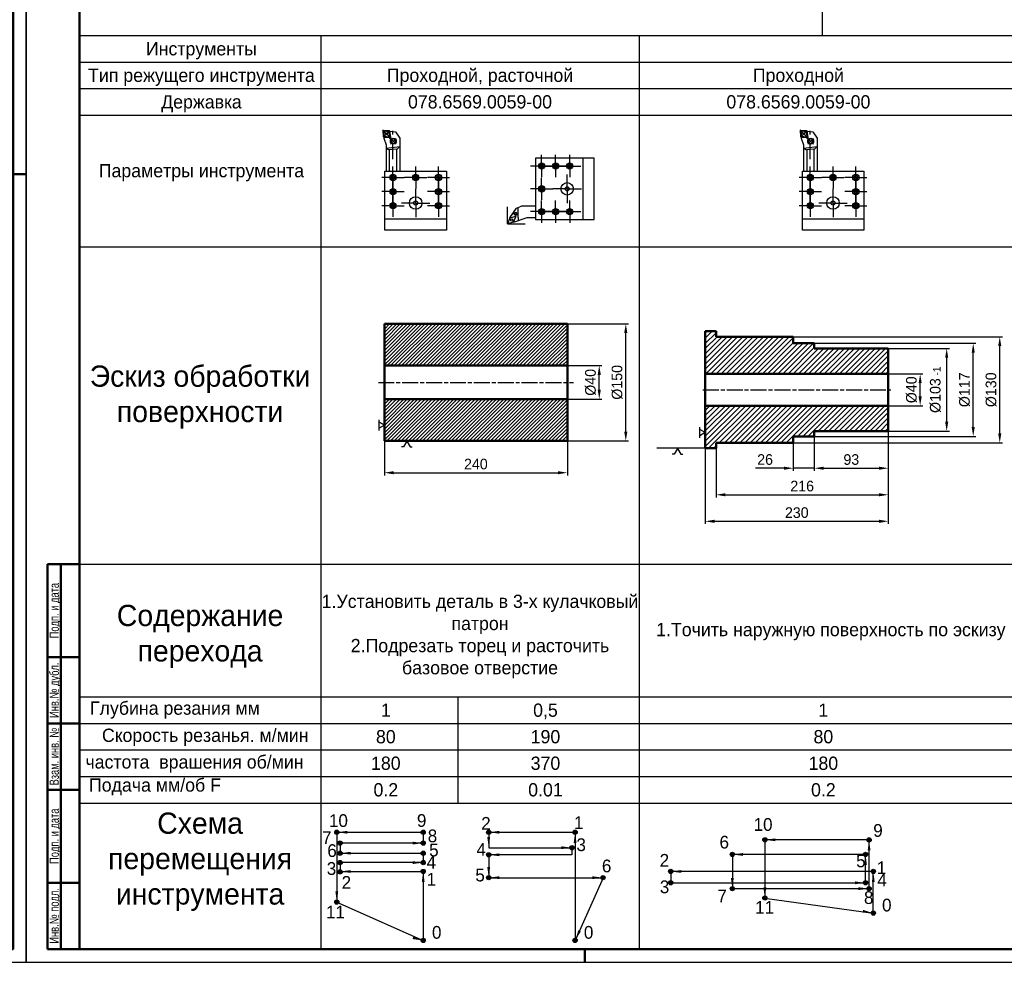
# Model space of a CAD drawing. Header units: millimetres. Extents: x 0 to 4205, y 0 to 1485.
# Tile 17 of 28: x 2096 to 3024, y 0 to 888. Entities that reach past the tile are written whole.
import ezdxf
from ezdxf.enums import TextEntityAlignment as Align

# ---------------------------------------------------------------- set-up
doc = ezdxf.new("R2010")
doc.units = ezdxf.units.MM
doc.header["$LTSCALE"] = 2.5
doc.linetypes.add('ACAD_ISO10W100', pattern=[18.5, 12, -3, 0.5, -3])
doc.linetypes.add('AM_ISO08W050x2', pattern=[9, 6, -0.75, 1.5, -0.75])
for name, color, linetype, lineweight in [('AM_0', 7, 'Continuous', 50), ('AM_4', 3, 'Continuous', 25), ('AM_5', 3, 'Continuous', 25), ('AM_6', 2, 'Continuous', 35), ('AM_7', 4, 'AM_ISO08W050x2', 25), ('AM_8', 1, 'Continuous', 25), ('AM_BOR', 7, 'Continuous', 50)]:
    doc.layers.add(name, color=color, linetype=linetype, lineweight=lineweight)
doc.styles.add('ACISOTS', font='aaa.shx')
doc.styles.get("Standard").update_dxf_attribs({"font": 'aaa.shx'})
doc.dimstyles.new('AM_ISO', dxfattribs={"dimtxt": 4, "dimasz": 3.5, "dimexe": 1, "dimexo": 0, "dimgap": 1.25, "dimtad": 1, "dimzin": 9, "dimtxsty": 'Standard', "dimcen": 0, "dimclrd": 3, "dimclre": 3, "dimclrt": 7, "dimadec": 0, "dimazin": 3, "dimtp": 0.1, "dimtm": 0.1, "dimtfac": 0.71, "dimtmove": 0, "dimatfit": 2, "dimldrblk": 'Сварка пр', "dimfxl": 0, "dimlwd": -1, "dimlwe": -1, "dimarcsym": 0})

# ---------------------------------------------------------------- blocks, each defined once
blk = doc.blocks.new('A1')
at = {"color": 7, "lineweight": 50}
blk.add_line((20, 5), (20, 589), dxfattribs=at)
blk.add_lwpolyline([(20, 5), (836, 5), (836, 589), (20, 589)], dxfattribs=at)
at = {"layer": 'AM_BOR', "color": 6}
for p, q in [((841, 297), (836, 297)), ((210.5, 0), (210.5, 5))]:
    blk.add_line(p, q, dxfattribs=at)
at = {"layer": 'AM_BOR', "color": 7, "lineweight": 50}
for p, q in [((8, 5), (8, 150)), ((8, 150), (20, 150)), ((13, 5), (13, 150)), ((8, 115), (20, 115)), ((8, 90), (20, 90)), ((8, 65), (20, 65)), ((8, 30), (20, 30)), ((8, 5), (20, 5))]:
    blk.add_line(p, q, dxfattribs=at)
at = {"layer": 'AM_BOR', "color": 7}
blk.add_line((589, 5), (20, 5), dxfattribs=at)
at = {"layer": 'AM_BOR', "color": 6, "lineweight": 25}
blk.add_lwpolyline([(0, 0), (841, 0), (841, 594), (0, 594)], close=True, dxfattribs=at)
at = {"layer": 'AM_BOR', "color": 5, "lineweight": 35, "width": 0.75}
for s, p in [('Подп. и дата', (10.5, 132.5)), ('Инв.№ дубл.', (10.5, 102.5)), ('Взам. инв. №', (10.5, 77.5)), ('Подп. и дата', (10.5, 47.5)), ('Инв.№ подл.', (10.5, 17.5))]:
    blk.add_text(s, height=3.5, rotation=90, dxfattribs=at).set_placement(p, align=Align.MIDDLE_CENTER)
at = {"layer": 'AM_BOR', "color": 7, "lineweight": 70, "ltscale": 0.75, "width": 0.75}
blk.add_attdef('NUMB', text='', height=7, rotation=180, dxfattribs=at).set_placement((55, 582), align=Align.MIDDLE_CENTER)
blk = doc.blocks.new('центровка')
at = {"color": 7}
for p, q in [((0, 0), (5.41, 3.12)), ((0, 0), (5.41, -3.12)), ((5.41, 3.12), (5.41, 5)), ((5.41, -3.12), (5.41, -5))]:
    blk.add_line(p, q, dxfattribs=at)
blk = doc.blocks.new('опора')
for p, q in [((0, 0), (-2.89, -5)), ((0, 0), (2.89, -5)), ((5, -5), (-5, -5))]:
    blk.add_line(p, q)
blk = doc.blocks.new('*D154')
at = {"layer": 'AM_5', "color": 3}
for p, q in [((2612.36, 601.38), (2669.86, 601.38)), ((2667.36, 499.88), (2667.36, 592.63)), ((2612.36, 491.13), (2669.86, 491.13))]:
    blk.add_line(p, q, dxfattribs=at)
for points in [[(2665.9, 592.63), (2668.82, 592.63), (2667.36, 601.38)], [(2665.9, 499.88), (2668.82, 499.88), (2667.36, 491.13)]]:
    blk.add_solid(points, dxfattribs=at)
at = {"layer": 'Defpoints', "color": 0}
for p in [(2612.36, 601.38), (2667.36, 601.38), (2612.36, 491.13)]:
    blk.add_point(p, dxfattribs=at)
at = {"layer": 'AM_5', "color": 7, "insert": (2659.24, 546.26), "char_height": 10, "attachment_point": 5, "rotation": 90}
blk.add_mtext('%%c150', dxfattribs=at)
blk = doc.blocks.new('Сварка пр')
blk.add_hatch(color=3).paths.add_polyline_path([(-1.2, 0), (-1.2, -0.2), (0, 0)])
at = {"color": 3}
blk.add_lwpolyline([(0, 0), (-1.2, 0), (-1.2, -0.2), (0, 0)], dxfattribs=at)
blk = doc.blocks.new('*D155')
at = {"layer": 'AM_5', "color": 3}
for p, q in [((2914.76, 554.26), (2947.26, 554.26)), ((2944.76, 533.01), (2944.76, 545.51)), ((2914.76, 524.26), (2947.26, 524.26))]:
    blk.add_line(p, q, dxfattribs=at)
for points in [[(2943.3, 545.51), (2946.21, 545.51), (2944.76, 554.26)], [(2943.3, 533.01), (2946.21, 533.01), (2944.76, 524.26)]]:
    blk.add_solid(points, dxfattribs=at)
at = {"layer": 'Defpoints', "color": 0}
for p in [(2914.76, 554.26), (2944.76, 554.26), (2914.76, 524.26)]:
    blk.add_point(p, dxfattribs=at)
at = {"layer": 'AM_5', "color": 7, "insert": (2936.63, 539.26), "char_height": 10, "attachment_point": 5, "rotation": 90}
blk.add_mtext('%%c40', dxfattribs=at)
blk = doc.blocks.new('*D156')
at = {"layer": 'AM_5', "color": 3}
for p, q in [((2914.76, 578.18), (2972.26, 578.18)), ((2969.76, 509.08), (2969.76, 569.43)), ((2914.76, 500.33), (2972.26, 500.33))]:
    blk.add_line(p, q, dxfattribs=at)
for points in [[(2968.3, 569.43), (2971.21, 569.43), (2969.76, 578.18)], [(2968.3, 509.08), (2971.21, 509.08), (2969.76, 500.33)]]:
    blk.add_solid(points, dxfattribs=at)
at = {"layer": 'Defpoints', "color": 0}
for p in [(2914.76, 578.18), (2969.76, 578.18), (2914.76, 500.33)]:
    blk.add_point(p, dxfattribs=at)
at = {"layer": 'AM_5', "color": 7, "insert": (2959.13, 539.26), "char_height": 10, "attachment_point": 5, "rotation": 90}
blk.add_mtext('%%c103{}{\\A1;{\\H1.5x;}{\\H0.7x;\\C2;\\S^  -1;}}', dxfattribs=at)
blk = doc.blocks.new('*D157')
at = {"layer": 'AM_5', "color": 3}
for p, q in [((2845.01, 583.13), (2997.26, 583.13)), ((2994.76, 504.13), (2994.76, 574.38)), ((2845.01, 495.38), (2997.26, 495.38))]:
    blk.add_line(p, q, dxfattribs=at)
for points in [[(2993.3, 574.38), (2996.21, 574.38), (2994.76, 583.13)], [(2993.3, 504.13), (2996.21, 504.13), (2994.76, 495.38)]]:
    blk.add_solid(points, dxfattribs=at)
at = {"layer": 'Defpoints', "color": 0}
for p in [(2845.01, 583.13), (2994.76, 583.13), (2845.01, 495.38)]:
    blk.add_point(p, dxfattribs=at)
at = {"layer": 'AM_5', "color": 7, "insert": (2986.63, 539.26), "char_height": 10, "attachment_point": 5, "rotation": 90}
blk.add_mtext('%%c117', dxfattribs=at)
blk = doc.blocks.new('*D158')
at = {"layer": 'AM_5', "color": 3}
for p, q in [((2825.13, 589.13), (3022.26, 589.13)), ((3019.76, 498.13), (3019.76, 580.38)), ((2825.13, 489.38), (3022.26, 489.38))]:
    blk.add_line(p, q, dxfattribs=at)
for points in [[(3018.3, 580.38), (3021.21, 580.38), (3019.76, 589.13)], [(3018.3, 498.13), (3021.21, 498.13), (3019.76, 489.38)]]:
    blk.add_solid(points, dxfattribs=at)
at = {"layer": 'Defpoints', "color": 0}
for p in [(2825.13, 589.13), (3019.76, 589.13), (2825.13, 489.38)]:
    blk.add_point(p, dxfattribs=at)
at = {"layer": 'AM_5', "color": 7, "insert": (3011.63, 539.26), "char_height": 10, "attachment_point": 5, "rotation": 90}
blk.add_mtext('%%c130', dxfattribs=at)
blk = doc.blocks.new('*D159')
at = {"layer": 'AM_5', "color": 3}
for p, q in [((2845.01, 495.38), (2845.01, 462.88)), ((2914.76, 500.33), (2914.76, 462.88)), ((2853.76, 465.38), (2906.01, 465.38))]:
    blk.add_line(p, q, dxfattribs=at)
for points in [[(2853.76, 466.84), (2853.76, 463.92), (2845.01, 465.38)], [(2906.01, 466.84), (2906.01, 463.92), (2914.76, 465.38)]]:
    blk.add_solid(points, dxfattribs=at)
at = {"layer": 'Defpoints', "color": 0}
for p in [(2845.01, 495.38), (2914.76, 500.33), (2914.76, 465.38)]:
    blk.add_point(p, dxfattribs=at)
at = {"layer": 'AM_5', "color": 7, "insert": (2879.88, 473.51), "char_height": 10, "attachment_point": 5}
blk.add_mtext('93', dxfattribs=at)
blk = doc.blocks.new('*D160')
at = {"layer": 'AM_5', "color": 3}
for p, q in [((2845.01, 495.38), (2845.01, 462.88)), ((2825.13, 489.38), (2825.13, 462.88)), ((2816.38, 465.38), (2789.63, 465.38)), ((2845.01, 465.38), (2825.13, 465.38)), ((2853.76, 465.38), (2862.51, 465.38))]:
    blk.add_line(p, q, dxfattribs=at)
for points in [[(2816.38, 466.84), (2816.38, 463.92), (2825.13, 465.38)], [(2853.76, 466.84), (2853.76, 463.92), (2845.01, 465.38)]]:
    blk.add_solid(points, dxfattribs=at)
at = {"layer": 'Defpoints', "color": 0}
for p in [(2845.01, 495.38), (2825.13, 489.38), (2825.13, 465.38)]:
    blk.add_point(p, dxfattribs=at)
at = {"layer": 'AM_5', "color": 7, "insert": (2798.63, 473.51), "char_height": 10, "attachment_point": 5}
blk.add_mtext('26', dxfattribs=at)
blk = doc.blocks.new('*D161')
at = {"layer": 'AM_5', "color": 3}
for p, q in [((2914.76, 500.33), (2914.76, 437.88)), ((2752.38, 484.13), (2752.38, 437.88)), ((2761.13, 440.38), (2906.01, 440.38))]:
    blk.add_line(p, q, dxfattribs=at)
for points in [[(2761.13, 441.84), (2761.13, 438.92), (2752.38, 440.38)], [(2906.01, 441.84), (2906.01, 438.92), (2914.76, 440.38)]]:
    blk.add_solid(points, dxfattribs=at)
at = {"layer": 'Defpoints', "color": 0}
for p in [(2914.76, 500.33), (2752.38, 484.13), (2914.76, 440.38)]:
    blk.add_point(p, dxfattribs=at)
at = {"layer": 'AM_5', "color": 7, "insert": (2833.57, 448.51), "char_height": 10, "attachment_point": 5}
blk.add_mtext('216', dxfattribs=at)
blk = doc.blocks.new('Стрела')
at = {"layer": 'AM_5'}
blk.add_trace([(1.32, -10), (-1.32, -10), (0, 0)], dxfattribs=at)
blk = doc.blocks.new('*D169')
at = {"layer": 'AM_5', "color": 3}
for p, q in [((2612.36, 562.01), (2644.86, 562.01)), ((2642.36, 539.26), (2642.36, 553.26)), ((2612.36, 530.51), (2644.86, 530.51))]:
    blk.add_line(p, q, dxfattribs=at)
for points in [[(2640.9, 553.26), (2643.82, 553.26), (2642.36, 562.01)], [(2640.9, 539.26), (2643.82, 539.26), (2642.36, 530.51)]]:
    blk.add_solid(points, dxfattribs=at)
at = {"layer": 'Defpoints', "color": 0}
for p in [(2612.36, 562.01), (2642.36, 562.01), (2612.36, 530.51)]:
    blk.add_point(p, dxfattribs=at)
at = {"layer": 'AM_5', "color": 7, "insert": (2634.24, 546.26), "char_height": 10, "attachment_point": 5, "rotation": 90}
blk.add_mtext('%%C40', dxfattribs=at)
blk = doc.blocks.new('*D173')
at = {"layer": 'AM_5', "color": 3}
for p, q in [((2914.76, 500.33), (2914.76, 412.88)), ((2742.26, 484.13), (2742.26, 412.88)), ((2751.01, 415.38), (2906.01, 415.38))]:
    blk.add_line(p, q, dxfattribs=at)
for points in [[(2751.01, 416.84), (2751.01, 413.92), (2742.26, 415.38)], [(2906.01, 416.84), (2906.01, 413.92), (2914.76, 415.38)]]:
    blk.add_solid(points, dxfattribs=at)
at = {"layer": 'Defpoints', "color": 0}
for p in [(2914.76, 500.33), (2742.26, 484.13), (2914.76, 415.38)]:
    blk.add_point(p, dxfattribs=at)
at = {"layer": 'AM_5', "color": 7, "insert": (2828.51, 423.51), "char_height": 10, "attachment_point": 5}
blk.add_mtext('230', dxfattribs=at)
blk = doc.blocks.new('*D174')
at = {"layer": 'AM_5', "color": 3}
for p, q in [((2439.86, 491.13), (2439.86, 458.63)), ((2612.36, 491.13), (2612.36, 458.63)), ((2448.61, 461.13), (2603.61, 461.13))]:
    blk.add_line(p, q, dxfattribs=at)
for points in [[(2448.61, 462.59), (2448.61, 459.68), (2439.86, 461.13)], [(2603.61, 462.59), (2603.61, 459.68), (2612.36, 461.13)]]:
    blk.add_solid(points, dxfattribs=at)
at = {"layer": 'Defpoints', "color": 0}
for p in [(2439.86, 491.13), (2612.36, 491.13), (2612.36, 461.13)]:
    blk.add_point(p, dxfattribs=at)
at = {"layer": 'AM_5', "color": 7, "insert": (2526.11, 469.26), "char_height": 10, "attachment_point": 5}
blk.add_mtext('240', dxfattribs=at)

msp = doc.modelspace()

# ---------------------------------------------------------------- hatches: boundary and pattern name
at = {"layer": 'AM_8'}
h = msp.add_hatch(dxfattribs=at)
h.set_pattern_fill('ANSI31', color=256, scale=0.75, style=0)
h.set_pattern_definition([(45, (2208.403, 253.8848), (-1.683798, 1.683798), [])])
h.paths.add_polyline_path([(2612.3619, 562.0088), (2612.3619, 601.3838), (2439.8619, 601.3838), (2439.8619, 562.0088)])
h.paths.add_polyline_path([(2612.3619, 491.1338), (2612.3619, 530.5088), (2439.8619, 530.5088), (2439.8619, 491.1338)])
h = msp.add_hatch(dxfattribs=at)
h.set_pattern_fill('_U', color=256, scale=3.428571, angle=45, style=0, pattern_type=0)
h.set_pattern_definition([(45, (2742.2552, 539.257), (-2.424366, 2.424366), [])])
h.paths.add_polyline_path([(2742.2552, 554.2569), (2914.7552, 554.2569), (2914.7552, 578.1819), (2845.0052, 578.1819), (2845.0052, 583.1319), (2825.1302, 583.1319), (2825.1302, 589.1319), (2752.3802, 589.1319), (2752.3802, 594.3819), (2742.2552, 594.3819)])
h.paths.add_polyline_path([(2914.7552, 524.2569), (2742.2552, 524.2569), (2742.2552, 484.1319), (2752.3802, 484.1319), (2752.3802, 489.3819), (2825.1302, 489.3819), (2825.1302, 495.3819), (2845.0052, 495.3819), (2845.0052, 500.3319), (2914.7552, 500.3319)])
for points in [[(2393.0558, 122.477, 1), (2397.0558, 122.477, 1)], [(2474.4737, 122.477, 1), (2478.4737, 122.477, 1)], [(2536.2035, 122.477, 1), (2540.2035, 122.477, 1)], [(2617.6213, 122.477, 1), (2621.6213, 122.477, 1)], [(2396.1889, 112.2696, 1), (2400.1889, 112.2696, 1)], [(2474.4737, 112.2696, 1), (2478.4737, 112.2696, 1)], [(2796.4017, 115.38, 1), (2800.4017, 115.38, 1)], [(2894.6304, 115.2588, 1), (2898.6304, 115.2588, 1)], [(2396.1889, 102.7487, 1), (2400.1889, 102.7487, 1)], [(2474.4737, 102.7487, 1), (2478.4737, 102.7487, 1)], [(2536.2035, 101.2563, 1), (2540.2035, 101.2563, 1)], [(2614.5676, 107.9317, 1), (2618.5676, 107.9317, 1)], [(2765.7876, 101.5825, 1), (2769.7876, 101.5825, 1)], [(2891.2522, 101.5825, 1), (2895.2522, 101.5825, 1)], [(2396.1889, 93.9104, 1), (2400.1889, 93.9104, 1)], [(2474.4737, 93.9104, 1), (2478.4737, 93.9104, 1)], [(2396.1889, 85.1925, 1), (2400.1889, 85.1925, 1)], [(2474.4737, 85.5283, 1), (2478.4737, 85.5283, 1)], [(2707.7545, 85.5678, 1), (2711.7545, 85.5678, 1)], [(2898.5893, 85.5678, 1), (2902.5893, 85.5678, 1)], [(2536.2035, 79.6819, 1), (2540.2035, 79.6819, 1)], [(2643.9011, 79.6819, 1), (2647.9011, 79.6819, 1)], [(2707.7545, 74.88, 1), (2711.7545, 74.88, 1)], [(2891.2522, 74.88, 1), (2895.2522, 74.88, 1)], [(2765.7876, 69.3882, 1), (2769.7876, 69.3882, 1)], [(2894.6145, 69.3882, 1), (2898.6145, 69.3882, 1)], [(2393.0558, 56.7109, 1), (2397.0558, 56.7109, 1)], [(2796.4017, 60.5436, 1), (2800.4017, 60.5436, 1)], [(2898.5893, 46.2935, 1), (2902.5893, 46.2935, 1)], [(2474.4737, 20.5695, 1), (2478.4737, 20.5695, 1)], [(2617.6213, 20.5695, 1), (2621.6213, 20.5695, 1)]]:
    msp.add_hatch(color=256, dxfattribs=at).paths.add_polyline_path(points)

# ---------------------------------------------------------------- linework, layer by layer
for p, q in [((2438.3687, 783.425), (2438.8687, 777.7097)), ((2438.802, 783.8584), (2444.5174, 783.3583)), ((2439.1938, 782.6), (2439.561, 778.402)), ((2439.6271, 783.0333), (2443.8251, 782.666)), ((2444.1887, 782.3024), (2444.556, 778.1044)), ((2444.8596, 782.8265), (2450.2513, 782.3548)), ((2444.881, 782.9947), (2445.381, 777.2794)), ((2831.642, 783.425), (2832.142, 777.7097)), ((2832.0753, 783.8584), (2837.7907, 783.3583)), ((2832.467, 782.6), (2832.8343, 778.402)), ((2832.9004, 783.0333), (2837.0984, 782.666)), ((2837.462, 782.3024), (2837.8293, 778.1044)), ((2838.1329, 782.8265), (2843.5246, 782.3548)), ((2838.1543, 782.9947), (2838.6543, 777.2794)), ((2439.2323, 777.3461), (2444.9477, 776.846)), ((2439.4006, 777.3674), (2439.5082, 776.1376)), ((2439.9246, 778.0384), (2444.1226, 777.6711)), ((2454.3172, 776.3228), (2454.3172, 745.062)), ((2832.5056, 777.3461), (2838.221, 776.846)), ((2832.6739, 777.3674), (2832.7815, 776.1376)), ((2833.1979, 778.0384), (2837.3959, 777.6711)), ((2847.5905, 776.3228), (2847.5905, 745.062)), ((2441.5574, 769.8599), (2441.5574, 745.062)), ((2441.5574, 766.8222), (2454.3172, 768.4612)), ((2444.5574, 765.2065), (2444.5574, 745.062)), ((2451.3172, 765.8486), (2451.3172, 745.062)), ((2834.8307, 769.8599), (2834.8307, 745.062)), ((2834.8307, 766.8222), (2847.5905, 768.4612)), ((2837.8307, 765.2065), (2837.8307, 745.062)), ((2844.5905, 765.8486), (2844.5905, 745.062)), ((2582.1727, 757.4769), (2582.1727, 699.6089)), ((2637.6788, 757.4769), (2582.1727, 757.4769)), ((2627.0499, 757.4769), (2627.0499, 699.6089)), ((2637.6788, 699.6089), (2637.6788, 757.4769)), ((2440.464, 689.556), (2440.464, 745.062)), ((2440.464, 745.062), (2498.3321, 745.062)), ((2498.3321, 745.062), (2498.3321, 689.556)), ((2587.1902, 751.4799), (2586.3379, 750.0037)), ((2586.3379, 750.0037), (2587.1902, 748.5275)), ((2588.8948, 751.4799), (2587.1902, 751.4799)), ((2587.1902, 748.5275), (2588.8948, 748.5275)), ((2589.7471, 750.0037), (2588.8948, 751.4799)), ((2588.8948, 748.5275), (2589.7471, 750.0037)), ((2600.4284, 751.4799), (2599.5761, 750.0037)), ((2599.5761, 750.0037), (2600.4284, 748.5275)), ((2602.133, 751.4799), (2600.4284, 751.4799)), ((2600.4284, 748.5275), (2602.133, 748.5275)), ((2602.9853, 750.0037), (2602.133, 751.4799)), ((2602.133, 748.5275), (2602.9853, 750.0037)), ((2613.7145, 751.4799), (2612.8622, 750.0037)), ((2612.8622, 750.0037), (2613.7145, 748.5275)), ((2615.4191, 751.4799), (2613.7145, 751.4799)), ((2613.7145, 748.5275), (2615.4191, 748.5275)), ((2616.2714, 750.0037), (2615.4191, 751.4799)), ((2615.4191, 748.5275), (2616.2714, 750.0037)), ((2833.7373, 745.062), (2891.6053, 745.062)), ((2833.7373, 689.556), (2833.7373, 745.062)), ((2891.6053, 745.062), (2891.6053, 689.556)), ((2446.4611, 740.0445), (2447.9373, 740.8968)), ((2446.4611, 738.3399), (2446.4611, 740.0445)), ((2447.9373, 737.4876), (2446.4611, 738.3399)), ((2447.9373, 740.8968), (2449.4135, 740.0445)), ((2449.4135, 738.3399), (2447.9373, 737.4876)), ((2449.4135, 740.0445), (2449.4135, 738.3399)), ((2467.9218, 740.0445), (2469.398, 740.8968)), ((2467.9218, 738.3399), (2467.9218, 740.0445)), ((2469.398, 737.4876), (2467.9218, 738.3399)), ((2469.398, 740.8968), (2470.8743, 740.0445)), ((2470.8743, 738.3399), (2469.398, 737.4876)), ((2470.8743, 740.0445), (2470.8743, 738.3399)), ((2490.8588, 740.8968), (2489.3826, 740.0445)), ((2489.3826, 740.0445), (2489.3826, 738.3399)), ((2489.3826, 738.3399), (2490.8588, 737.4876)), ((2492.335, 740.0445), (2490.8588, 740.8968)), ((2490.8588, 737.4876), (2492.335, 738.3399)), ((2492.335, 738.3399), (2492.335, 740.0445)), ((2839.7344, 740.0445), (2841.2106, 740.8968)), ((2839.7344, 738.3399), (2839.7344, 740.0445)), ((2841.2106, 737.4876), (2839.7344, 738.3399)), ((2841.2106, 740.8968), (2842.6868, 740.0445)), ((2842.6868, 738.3399), (2841.2106, 737.4876)), ((2842.6868, 740.0445), (2842.6868, 738.3399)), ((2861.1951, 740.0445), (2862.6713, 740.8968)), ((2861.1951, 738.3399), (2861.1951, 740.0445)), ((2862.6713, 737.4876), (2861.1951, 738.3399)), ((2862.6713, 740.8968), (2864.1476, 740.0445)), ((2864.1476, 738.3399), (2862.6713, 737.4876)), ((2864.1476, 740.0445), (2864.1476, 738.3399)), ((2884.1321, 740.8968), (2882.6558, 740.0445)), ((2882.6558, 740.0445), (2882.6558, 738.3399)), ((2882.6558, 738.3399), (2884.1321, 737.4876)), ((2885.6083, 740.0445), (2884.1321, 740.8968)), ((2884.1321, 737.4876), (2885.6083, 738.3399)), ((2885.6083, 738.3399), (2885.6083, 740.0445)), ((2446.4611, 726.8063), (2447.9373, 727.6586)), ((2446.4611, 725.1017), (2446.4611, 726.8063)), ((2447.9373, 724.2494), (2446.4611, 725.1017)), ((2447.9373, 727.6586), (2449.4135, 726.8063)), ((2449.4135, 725.1017), (2447.9373, 724.2494)), ((2449.4135, 726.8063), (2449.4135, 725.1017)), ((2490.8588, 727.6586), (2489.3826, 726.8063)), ((2489.3826, 726.8063), (2489.3826, 725.1017)), ((2489.3826, 725.1017), (2490.8588, 724.2494)), ((2492.335, 726.8063), (2490.8588, 727.6586)), ((2490.8588, 724.2494), (2492.335, 725.1017)), ((2492.335, 725.1017), (2492.335, 726.8063)), ((2587.1902, 730.0192), (2586.3379, 728.5429)), ((2586.3379, 728.5429), (2587.1902, 727.0667)), ((2588.8948, 730.0192), (2587.1902, 730.0192)), ((2587.1902, 727.0667), (2588.8948, 727.0667)), ((2589.7471, 728.5429), (2588.8948, 730.0192)), ((2588.8948, 727.0667), (2589.7471, 728.5429)), ((2839.7344, 726.8063), (2841.2106, 727.6586)), ((2839.7344, 725.1017), (2839.7344, 726.8063)), ((2841.2106, 724.2494), (2839.7344, 725.1017)), ((2841.2106, 727.6586), (2842.6868, 726.8063)), ((2842.6868, 725.1017), (2841.2106, 724.2494)), ((2842.6868, 726.8063), (2842.6868, 725.1017)), ((2884.1321, 727.6586), (2882.6558, 726.8063)), ((2882.6558, 726.8063), (2882.6558, 725.1017)), ((2882.6558, 725.1017), (2884.1321, 724.2494)), ((2885.6083, 726.8063), (2884.1321, 727.6586)), ((2884.1321, 724.2494), (2885.6083, 725.1017)), ((2885.6083, 725.1017), (2885.6083, 726.8063)), ((2446.4611, 713.5203), (2447.9373, 714.3726)), ((2446.4611, 711.8157), (2446.4611, 713.5203)), ((2447.9373, 710.9634), (2446.4611, 711.8157)), ((2447.9373, 714.3726), (2449.4135, 713.5203)), ((2449.4135, 711.8157), (2447.9373, 710.9634)), ((2449.4135, 713.5203), (2449.4135, 711.8157)), ((2490.8588, 714.3726), (2489.3826, 713.5203)), ((2489.3826, 713.5203), (2489.3826, 711.8157)), ((2489.3826, 711.8157), (2490.8588, 710.9634)), ((2492.335, 713.5203), (2490.8588, 714.3726)), ((2490.8588, 710.9634), (2492.335, 711.8157)), ((2492.335, 711.8157), (2492.335, 713.5203)), ((2555.756, 695.4996), (2555.756, 711.5812)), ((2558.1636, 701.1177), (2564.4914, 710.1983)), ((2562.7443, 705.4972), (2563.6053, 705.9943)), ((2562.7443, 704.503), (2562.7443, 705.4972)), ((2563.6053, 705.9943), (2564.4663, 705.4972)), ((2564.4663, 705.4972), (2564.4663, 704.503)), ((2564.4914, 710.1983), (2567.6246, 711.7032)), ((2582.1727, 712.3636), (2570.525, 712.3636)), ((2586.3379, 707.0822), (2587.1902, 708.5584)), ((2587.1902, 705.606), (2586.3379, 707.0822)), ((2587.1902, 708.5584), (2588.8948, 708.5584)), ((2588.8948, 705.606), (2587.1902, 705.606)), ((2588.8948, 708.5584), (2589.7471, 707.0822)), ((2589.7471, 707.0822), (2588.8948, 705.606)), ((2599.5761, 707.0822), (2600.4284, 708.5584)), ((2600.4284, 705.606), (2599.5761, 707.0822)), ((2600.4284, 708.5584), (2602.133, 708.5584)), ((2602.133, 705.606), (2600.4284, 705.606)), ((2602.133, 708.5584), (2602.9853, 707.0822)), ((2602.9853, 707.0822), (2602.133, 705.606)), ((2612.8622, 707.0822), (2613.7145, 708.5584)), ((2613.7145, 705.606), (2612.8622, 707.0822)), ((2613.7145, 708.5584), (2615.4191, 708.5584)), ((2615.4191, 705.606), (2613.7145, 705.606)), ((2615.4191, 708.5584), (2616.2714, 707.0822)), ((2616.2714, 707.0822), (2615.4191, 705.606)), ((2839.7344, 713.5203), (2841.2106, 714.3726)), ((2839.7344, 711.8157), (2839.7344, 713.5203)), ((2841.2106, 710.9634), (2839.7344, 711.8157)), ((2841.2106, 714.3726), (2842.6868, 713.5203)), ((2842.6868, 711.8157), (2841.2106, 710.9634)), ((2842.6868, 713.5203), (2842.6868, 711.8157)), ((2884.1321, 714.3726), (2882.6558, 713.5203)), ((2882.6558, 713.5203), (2882.6558, 711.8157)), ((2882.6558, 711.8157), (2884.1321, 710.9634)), ((2885.6083, 713.5203), (2884.1321, 714.3726)), ((2884.1321, 710.9634), (2885.6083, 711.8157)), ((2885.6083, 711.8157), (2885.6083, 713.5203)), ((2440.464, 700.1848), (2498.3321, 700.1848)), ((2558.1636, 701.1177), (2555.756, 695.4996)), ((2561.66, 697.0815), (2555.756, 695.4996)), ((2558.1636, 701.1177), (2564.0675, 702.6996)), ((2561.66, 697.0815), (2564.0675, 702.6996)), ((2561.66, 697.0815), (2574.5785, 701.645)), ((2563.6053, 704.0059), (2562.7443, 704.503)), ((2564.4663, 704.503), (2563.6053, 704.0059)), ((2565.8312, 701.645), (2565.8312, 698.555)), ((2574.5785, 701.645), (2582.1727, 701.645)), ((2582.1727, 699.6089), (2637.6788, 699.6089)), ((2833.7373, 700.1848), (2891.6053, 700.1848)), ((2498.3321, 689.556), (2440.464, 689.556)), ((2555.756, 695.4996), (2572.6907, 695.4996)), ((2891.6053, 689.556), (2833.7373, 689.556))]:
    msp.add_line(p, q)
at = {"linetype": 'Continuous'}
for p, q in [((2450.2513, 782.3548), (2454.3172, 776.3228)), ((2843.5246, 782.3548), (2847.5905, 776.3228)), ((2439.5082, 776.1376), (2441.5574, 769.8599)), ((2832.7815, 776.1376), (2834.8307, 769.8599)), ((2451.3172, 765.8486), (2444.5574, 765.2065)), ((2844.5905, 765.8486), (2837.8307, 765.2065))]:
    msp.add_line(p, q, dxfattribs=at)
for points in [[(2450.3172, 774.5146), (2448.3172, 775.6693), (2446.3172, 774.5146), (2446.3172, 772.2052), (2448.3172, 771.0505), (2450.3172, 772.2052)], [(2843.5905, 774.5146), (2841.5905, 775.6693), (2839.5905, 774.5146), (2839.5905, 772.2052), (2841.5905, 771.0505), (2843.5905, 772.2052)]]:
    msp.add_lwpolyline(points, close=True)
msp.add_lwpolyline([(2565.8312, 701.645), (2565.8312, 710.8418)])
for centre, radius in [((2441.8749, 780.3522), 1), ((2835.1481, 780.3522), 1), ((2448.3172, 773.3599), 2.75), ((2448.3172, 773.3599), 2.5), ((2841.5905, 773.3599), 2.75), ((2841.5905, 773.3599), 2.5), ((2588.0425, 750.0037), 2.9524), ((2588.0425, 750.0037), 1.801), ((2601.2807, 750.0037), 2.9524), ((2601.2807, 750.0037), 1.801), ((2614.5668, 750.0037), 2.9524), ((2614.5668, 750.0037), 1.801), ((2447.9373, 739.1922), 2.9524), ((2447.9373, 739.1922), 1.801), ((2469.398, 739.1922), 2.9524), ((2469.398, 739.1922), 1.801), ((2490.8588, 739.1922), 2.9524), ((2490.8588, 739.1922), 1.801), ((2612.0999, 728.5429), 5.894), ((2841.2106, 739.1922), 2.9524), ((2841.2106, 739.1922), 1.801), ((2862.6713, 739.1922), 2.9524), ((2862.6713, 739.1922), 1.801), ((2884.1321, 739.1922), 2.9524), ((2884.1321, 739.1922), 1.801), ((2447.9373, 725.954), 2.9524), ((2447.9373, 725.954), 1.801), ((2490.8588, 725.954), 2.9524), ((2490.8588, 725.954), 1.801), ((2588.0425, 728.5429), 2.9524), ((2588.0425, 728.5429), 1.801), ((2612.0999, 728.5429), 1.9276), ((2841.2106, 725.954), 2.9524), ((2841.2106, 725.954), 1.801), ((2884.1321, 725.954), 2.9524), ((2884.1321, 725.954), 1.801), ((2447.9373, 712.668), 2.9524), ((2447.9373, 712.668), 1.801), ((2469.398, 715.1348), 5.894), ((2469.398, 715.1348), 1.9276), ((2490.8588, 712.668), 2.9524), ((2490.8588, 712.668), 1.801), ((2841.2106, 712.668), 2.9524), ((2841.2106, 712.668), 1.801), ((2862.6713, 715.1348), 5.894), ((2862.6713, 715.1348), 1.9276), ((2884.1321, 712.668), 2.9524), ((2884.1321, 712.668), 1.801), ((2563.6053, 705.0001), 1.435), ((2588.0425, 707.0822), 2.9524), ((2588.0425, 707.0822), 1.801), ((2601.2807, 707.0822), 2.9524), ((2601.2807, 707.0822), 1.801), ((2614.5668, 707.0822), 2.9524), ((2614.5668, 707.0822), 1.801), ((2559.8384, 699.161), 1.0589), ((2395.0558, 122.477), 2), ((2476.4737, 122.477), 2), ((2538.2035, 122.477), 2), ((2619.6213, 122.477), 2), ((2398.1889, 112.2696), 2), ((2476.4737, 112.2696), 2), ((2798.4017, 115.38), 2), ((2896.6304, 115.2588), 2), ((2398.1889, 102.7487), 2), ((2476.4737, 102.7487), 2), ((2538.2035, 101.2563), 2), ((2616.5676, 107.9317), 2), ((2767.7876, 101.5825), 2), ((2893.2522, 101.5825), 2), ((2398.1889, 93.9104), 2), ((2476.4737, 93.9104), 2), ((2398.1889, 85.1925), 2), ((2476.4737, 85.5283), 2), ((2709.7545, 85.5678), 2), ((2900.5893, 85.5678), 2), ((2538.2035, 79.6819), 2), ((2645.9011, 79.6819), 2), ((2709.7545, 74.88), 2), ((2893.2522, 74.88), 2), ((2767.7876, 69.3882), 2), ((2896.6145, 69.3882), 2), ((2395.0558, 56.7109), 2), ((2798.4017, 60.5436), 2), ((2900.5893, 46.2935), 2), ((2476.4737, 20.5695), 2), ((2619.6213, 20.5695), 2), ((2619.6213, 20.5695), 2)]:
    msp.add_circle(centre, radius)
for centre, radius, start, end in [((2438.7672, 783.4599), 0.4, 85, 185), ((2439.5922, 782.6348), 0.4, 85, 185), ((2443.7902, 782.2676), 0.4, 5, 85), ((2444.4825, 782.9598), 0.4, 5, 85), ((2832.0405, 783.4599), 0.4, 85, 185), ((2832.8655, 782.6348), 0.4, 85, 185), ((2837.0635, 782.2676), 0.4, 5, 85), ((2837.7558, 782.9598), 0.4, 5, 85), ((2439.2672, 777.7445), 0.4, 185, 265), ((2439.9595, 778.4368), 0.4, 185, 265), ((2444.1575, 778.0696), 0.4, 265, 5), ((2445.2654, 776.9617), 1, 183.2148208, 86.7851792), ((2444.9825, 777.2445), 0.4, 265, 5), ((2832.5405, 777.7445), 0.4, 185, 265), ((2833.2328, 778.4368), 0.4, 185, 265), ((2837.4308, 778.0696), 0.4, 265, 5), ((2838.5387, 776.9617), 1, 183.2148208, 86.7851792), ((2838.2558, 777.2445), 0.4, 265, 5), ((2570.525, 705.6645), 6.6991, 90, 115.6551986)]:
    msp.add_arc(centre, radius, start, end)
for centre, start, end in [((2447.1664, 773.6438), 230.5716003, 252.8174803), ((2447.1664, 773.6438), 298.0348078, 324.0670935), ((2840.4396, 773.6438), 230.5716003, 252.8174803), ((2840.4396, 773.6438), 298.0348078, 324.0670935)]:
    msp.add_arc(centre, 8.8314, start, end, dxfattribs=at)
at = {"layer": 'AM_0'}
for p, q in [((2439.8619, 601.3838), (2439.8619, 491.1338)), ((2439.8619, 601.3838), (2612.3619, 601.3838)), ((2612.3619, 601.3838), (2612.3619, 491.1338)), ((2742.2552, 594.3819), (2752.3802, 594.3819)), ((2742.2552, 594.3819), (2742.2552, 484.1319)), ((2752.3802, 594.3819), (2752.3802, 589.1319)), ((2752.3802, 589.1319), (2825.1302, 589.1319)), ((2825.1302, 589.1319), (2825.1302, 583.1319)), ((2825.1302, 583.1319), (2845.0052, 583.1319)), ((2845.0052, 583.1319), (2845.0052, 578.1819)), ((2845.0052, 578.1819), (2914.7552, 578.1819)), ((2914.7552, 578.1819), (2914.7552, 500.3319)), ((2439.8619, 562.0088), (2612.3619, 562.0088)), ((2439.8619, 562.0088), (2439.8619, 530.5088)), ((2612.3619, 562.0088), (2612.3619, 530.5088)), ((2742.2552, 554.2569), (2914.7552, 554.2569)), ((2742.2552, 554.2569), (2742.2552, 524.2569)), ((2914.7552, 554.2569), (2914.7552, 524.2569)), ((2439.8619, 530.5088), (2612.3619, 530.5088)), ((2742.2552, 524.2569), (2914.7552, 524.2569)), ((2825.1302, 495.3819), (2845.0052, 495.3819)), ((2825.1302, 495.3819), (2825.1302, 489.3819)), ((2845.0052, 500.3319), (2914.7552, 500.3319)), ((2845.0052, 500.3319), (2845.0052, 495.3819)), ((2439.8619, 491.1338), (2612.3619, 491.1338)), ((2742.2552, 484.1319), (2752.3802, 484.1319)), ((2752.3802, 489.3819), (2825.1302, 489.3819)), ((2752.3802, 489.3819), (2752.3802, 484.1319))]:
    msp.add_line(p, q, dxfattribs=at)
at = {"layer": 'AM_4'}
for p, q in [((2619.6213, 122.477), (2619.6213, 20.5695)), ((2538.2035, 107.9317), (2616.5676, 107.9317)), ((2616.5676, 107.9317), (2616.5676, 101.2563)), ((2538.2035, 101.2563), (2538.2035, 79.6819)), ((2616.5676, 101.2563), (2538.2035, 101.2563)), ((2538.2035, 79.6819), (2645.9011, 79.6819)), ((2645.9011, 79.6819), (2619.6213, 20.5695))]:
    msp.add_line(p, q, dxfattribs=at)
at = {"layer": 'AM_5'}
for p, q in [((2742.2552, 484.1319), (2696.7029, 484.1319)), ((2395.0558, 122.477), (2476.4737, 122.477)), ((2395.0558, 122.477), (2395.0558, 56.7109)), ((2476.4737, 122.477), (2476.4737, 112.2696)), ((2538.2035, 122.477), (2538.2035, 107.9317)), ((2538.2035, 122.477), (2619.6213, 122.477)), ((2476.4737, 112.2696), (2398.1889, 112.2696)), ((2398.1889, 112.2696), (2398.1889, 102.7487)), ((2896.6145, 115.38), (2798.4017, 115.38)), ((2798.4017, 115.38), (2798.4017, 60.5436)), ((2896.6145, 69.3882), (2896.6145, 115.38)), ((2398.1889, 102.7487), (2476.4737, 102.7487)), ((2476.4737, 102.7487), (2476.4737, 93.9104)), ((2476.4737, 93.9104), (2398.1889, 93.9104)), ((2398.1889, 93.9104), (2398.1889, 85.5283)), ((2893.2522, 101.5825), (2767.7876, 101.5825)), ((2767.7876, 101.5825), (2767.7876, 69.3882)), ((2893.2522, 74.88), (2893.2522, 101.5825)), ((2398.1889, 85.5283), (2476.4737, 85.5283)), ((2476.4737, 85.5283), (2476.4737, 20.5695)), ((2900.5893, 85.5678), (2709.7545, 85.5678)), ((2709.7545, 85.5678), (2709.7545, 74.88)), ((2900.5893, 46.2935), (2900.5893, 85.5678)), ((2709.7545, 74.88), (2893.2522, 74.88)), ((2767.7876, 69.3882), (2896.6145, 69.3882)), ((2395.0558, 56.7109), (2476.4737, 20.5695)), ((2798.4017, 60.5436), (2900.5893, 46.2935))]:
    msp.add_line(p, q, dxfattribs=at)
at = {"layer": 'AM_7'}
for p, q in [((2438.4843, 783.7427), (2445.2654, 776.9617)), ((2444.7654, 783.2427), (2438.9844, 777.4617)), ((2831.7576, 783.7427), (2838.5387, 776.9617)), ((2838.0386, 783.2427), (2832.2577, 777.4617)), ((2434.2369, 546.2588), (2617.9869, 546.2588)), ((2740.0052, 539.2569), (2917.0052, 539.2569))]:
    msp.add_line(p, q, dxfattribs=at)
at = {"layer": 'AM_7', "linetype": 'ACAD_ISO10W100', "ltscale": 0.5}
for p, q in [((2447.9373, 756.5713), (2447.9373, 783.0591)), ((2841.2106, 756.5713), (2841.2106, 783.0591))]:
    msp.add_line(p, q, dxfattribs=at)
at = {"layer": 'AM_7', "linetype": 'ACAD_ISO10W100', "ltscale": 0.3}
for p, q in [((2445.6655, 770.7082), (2450.9688, 776.0115)), ((2445.6655, 776.0115), (2450.9688, 770.7082)), ((2838.9388, 776.0115), (2844.2421, 770.7082)), ((2838.9388, 770.7082), (2844.2421, 776.0115))]:
    msp.add_line(p, q, dxfattribs=at)
at = {"layer": 'AM_7', "linetype": 'AM_ISO08W050x2'}
for p, q in [((2588.0425, 750.0037), (2588.0425, 760.4561)), ((2601.2807, 750.0037), (2601.2807, 760.4561)), ((2614.5668, 750.0037), (2614.5668, 760.4561)), ((2447.9373, 739.1922), (2447.9373, 749.6446)), ((2469.398, 739.1922), (2469.398, 749.6446)), ((2490.8588, 739.1922), (2490.8588, 749.6446)), ((2588.0425, 750.0037), (2577.5901, 750.0037)), ((2588.0425, 750.0037), (2598.495, 750.0037)), ((2588.0425, 750.0037), (2588.0425, 739.5512)), ((2601.2807, 750.0037), (2590.8283, 750.0037)), ((2601.2807, 750.0037), (2611.7332, 750.0037)), ((2601.2807, 750.0037), (2601.2807, 739.5512)), ((2614.5668, 750.0037), (2604.1143, 750.0037)), ((2614.5668, 750.0037), (2625.0192, 750.0037)), ((2614.5668, 750.0037), (2614.5668, 739.5512)), ((2841.2106, 739.1922), (2841.2106, 749.6446)), ((2862.6713, 739.1922), (2862.6713, 749.6446)), ((2884.1321, 739.1922), (2884.1321, 749.6446)), ((2447.9373, 739.1922), (2437.4848, 739.1922)), ((2447.9373, 739.1922), (2447.9373, 728.7397)), ((2447.9373, 739.1922), (2458.3897, 739.1922)), ((2447.9373, 725.954), (2447.9373, 736.4064)), ((2469.398, 739.1922), (2458.9456, 739.1922)), ((2469.398, 739.1922), (2469.398, 728.7397)), ((2469.398, 739.1922), (2479.8505, 739.1922)), ((2490.8588, 739.1922), (2480.4063, 739.1922)), ((2490.8588, 739.1922), (2490.8588, 728.7397)), ((2490.8588, 739.1922), (2501.3112, 739.1922)), ((2490.8588, 725.954), (2490.8588, 736.4064)), ((2588.0425, 728.5429), (2588.0425, 738.9954)), ((2612.0999, 728.5429), (2612.0999, 741.9369)), ((2841.2106, 739.1922), (2830.7581, 739.1922)), ((2841.2106, 739.1922), (2851.663, 739.1922)), ((2841.2106, 739.1922), (2841.2106, 728.7397)), ((2841.2106, 725.954), (2841.2106, 736.4064)), ((2862.6713, 739.1922), (2852.2189, 739.1922)), ((2862.6713, 739.1922), (2873.1238, 739.1922)), ((2862.6713, 739.1922), (2862.6713, 728.7397)), ((2884.1321, 739.1922), (2873.6796, 739.1922)), ((2884.1321, 739.1922), (2894.5845, 739.1922)), ((2884.1321, 739.1922), (2884.1321, 728.7397)), ((2884.1321, 725.954), (2884.1321, 736.4064)), ((2447.9373, 725.954), (2437.4848, 725.954)), ((2447.9373, 725.954), (2447.9373, 715.5015)), ((2447.9373, 725.954), (2458.3897, 725.954)), ((2469.398, 715.1348), (2469.398, 728.5288)), ((2490.8588, 725.954), (2480.4063, 725.954)), ((2490.8588, 725.954), (2490.8588, 715.5015)), ((2490.8588, 725.954), (2501.3112, 725.954)), ((2588.0425, 728.5429), (2577.5901, 728.5429)), ((2588.0425, 728.5429), (2598.495, 728.5429)), ((2588.0425, 728.5429), (2588.0425, 718.0905)), ((2612.0999, 728.5429), (2598.706, 728.5429)), ((2612.0999, 728.5429), (2625.4939, 728.5429)), ((2612.0999, 728.5429), (2612.0999, 715.149)), ((2841.2106, 725.954), (2830.7581, 725.954)), ((2841.2106, 725.954), (2851.663, 725.954)), ((2841.2106, 725.954), (2841.2106, 715.5015)), ((2862.6713, 715.1348), (2862.6713, 728.5288)), ((2884.1321, 725.954), (2873.6796, 725.954)), ((2884.1321, 725.954), (2894.5845, 725.954)), ((2884.1321, 725.954), (2884.1321, 715.5015)), ((2447.9373, 712.668), (2447.9373, 723.1204)), ((2469.398, 715.1348), (2456.0041, 715.1348)), ((2469.398, 715.1348), (2469.398, 701.7408)), ((2469.398, 715.1348), (2482.792, 715.1348)), ((2490.8588, 712.668), (2490.8588, 723.1204)), ((2588.0425, 707.0822), (2588.0425, 717.5346)), ((2601.2807, 707.0822), (2601.2807, 717.5346)), ((2614.5668, 707.0822), (2614.5668, 717.5346)), ((2841.2106, 712.668), (2841.2106, 723.1204)), ((2862.6713, 715.1348), (2849.2773, 715.1348)), ((2862.6713, 715.1348), (2876.0653, 715.1348)), ((2862.6713, 715.1348), (2862.6713, 701.7408)), ((2884.1321, 712.668), (2884.1321, 723.1204)), ((2447.9373, 712.668), (2437.4848, 712.668)), ((2447.9373, 712.668), (2447.9373, 702.2155)), ((2447.9373, 712.668), (2458.3897, 712.668)), ((2490.8588, 712.668), (2480.4063, 712.668)), ((2490.8588, 712.668), (2490.8588, 702.2155)), ((2490.8588, 712.668), (2501.3112, 712.668)), ((2588.0425, 707.0822), (2577.5901, 707.0822)), ((2588.0425, 707.0822), (2598.495, 707.0822)), ((2588.0425, 707.0822), (2588.0425, 696.6297)), ((2601.2807, 707.0822), (2590.8283, 707.0822)), ((2601.2807, 707.0822), (2611.7332, 707.0822)), ((2601.2807, 707.0822), (2601.2807, 696.6297)), ((2614.5668, 707.0822), (2604.1143, 707.0822)), ((2614.5668, 707.0822), (2625.0192, 707.0822)), ((2614.5668, 707.0822), (2614.5668, 696.6297)), ((2841.2106, 712.668), (2830.7581, 712.668)), ((2841.2106, 712.668), (2851.663, 712.668)), ((2841.2106, 712.668), (2841.2106, 702.2155)), ((2884.1321, 712.668), (2873.6796, 712.668)), ((2884.1321, 712.668), (2894.5845, 712.668)), ((2884.1321, 712.668), (2884.1321, 702.2155))]:
    msp.add_line(p, q, dxfattribs=at)
at = {"layer": 'AM_8'}
for p, q in [((2852.5, 1472.5), (2852.5, 873)), ((2152.5, 873), (3730, 873)), ((2380, 873), (2380, 12.5)), ((2680, 873), (2680, 12.5)), ((2152.5, 848), (3730, 848)), ((2152.5, 823), (3730, 823)), ((2152.5, 798), (3730, 798)), ((2152.5, 674), (3730, 674)), ((2152.5, 375), (3730, 375)), ((2152.5, 250), (3730, 250)), ((2509.1754, 250), (2509.1754, 150)), ((2152.5, 225), (3730, 225)), ((2152.5, 200), (3730, 200)), ((2152.5, 175), (3730, 175)), ((2152.5, 150), (3730, 150))]:
    msp.add_line(p, q, dxfattribs=at)

# ---------------------------------------------------------------- block references
at = {"lineweight": 0, "xscale": 2.5, "yscale": 2.5, "zscale": 2.5}
for p in [(0, 0), (2102.5, 0)]:
    msp.add_blockref('A1', p, dxfattribs=at)
at = {"lineweight": 0, "rotation": 270}
for name, p in [('опора', (2439.8619, 505.9193)), ('опора', (2742.2552, 498.9175)), ('центровка', (2461.002, 491.0101))]:
    msp.add_blockref(name, p, dxfattribs=at)
at = {"rotation": 154.9999999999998}
msp.add_blockref('Стрела', (2619.6213, 20.5695), dxfattribs=at)
at = {"layer": 'AM_4'}
msp.add_blockref('Стрела', (2619.6213, 122.477), dxfattribs=at)
at = {"layer": 'AM_4', "rotation": 270}
for p in [(2616.5676, 107.9317), (2645.9011, 79.6819)]:
    msp.add_blockref('Стрела', p, dxfattribs=at)
at = {"layer": 'AM_5', "lineweight": 0, "rotation": 270}
msp.add_blockref('центровка', (2716.1549, 484.0082), dxfattribs=at)
at = {"layer": 'AM_5'}
for p, rotation in [((2395.0558, 122.477), 90), ((2538.2035, 122.477), 90), ((2476.4737, 112.2696), 270), ((2538.2035, 107.9317), 180), ((2798.4017, 115.38), 90), ((2398.1889, 102.7487), 90), ((2538.2035, 101.2563), 90), ((2538.2035, 101.2563), 90), ((2767.7876, 101.5825), 90), ((2476.4737, 93.9104), 270), ((2398.1889, 85.5283), 90), ((2538.2035, 79.6819), 180), ((2709.7545, 85.5678), 90), ((2538.2035, 79.6819), 90), ((2767.7876, 69.3882), 180), ((2893.2522, 74.88), 270), ((2395.0558, 56.7109), 180), ((2798.4017, 60.5436), 180), ((2896.6145, 69.3882), 270), ((2900.5893, 46.2935), 260.0000000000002), ((2476.4737, 20.5695), 255.0000000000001)]:
    msp.add_blockref('Стрела', p, dxfattribs=dict(at, rotation=rotation))
for p in [(2896.6145, 115.38), (2893.2522, 101.5825), (2476.4737, 85.5283), (2900.5893, 85.5678)]:
    msp.add_blockref('Стрела', p, dxfattribs=at)

# ---------------------------------------------------------------- texts
at = {"style": 'ACISOTS'}
for s, p in [('Инструменты', (2267.5, 860.5)), ('Тип режущего инструмента', (2267.5, 835.5)), ('Проходной, расточной', (2530, 835.5)), ('Проходной', (2830, 835.5)), ('Державка', (2267.5, 810.5)), ('078.6569.0059-00', (2530, 810.5)), ('078.6569.0059-00', (2830, 810.5)), ('Параметры инструмента', (2267.5, 745.6651))]:
    msp.add_text(s, height=12.5, dxfattribs=at).set_placement(p, align=Align.MIDDLE_CENTER)
at = {"color": 7, "lineweight": 0, "style": 'ACISOTS'}
for s, p in [('Глубина резания мм', (2162.5031, 233.1915)), ('Скорость резанья. м/мин ', (2173.7479, 207.5749)), (' частота  врашения об/мин', (2153.5632, 182.5214)), ('Подача мм/об F', (2161.5466, 160.7402))]:
    msp.add_text(s, height=12.5, dxfattribs=at).set_placement(p)
for s, p in [('1', (2441.2609, 237.5)), ('0,5', (2591.679, 237.5)), ('1', (2853.5455, 237.5)), ('80', (2441.2609, 212.5)), ('190', (2591.679, 212.5)), ('80', (2853.5455, 212.5)), ('180', (2441.2609, 187.5)), ('370', (2591.679, 187.5)), ('180', (2853.5455, 187.5)), ('0.2', (2441.2609, 162.5)), ('0.01', (2591.679, 162.5)), ('0.2', (2853.5455, 162.5))]:
    msp.add_text(s, height=12.5, dxfattribs=at).set_placement(p, align=Align.MIDDLE_CENTER)
for s, p in [('10', (2387.6695, 127.4759)), ('9', (2470.5709, 127.5397)), ('2', (2531.1504, 124.8665)), ('1', (2618.6101, 125.5429)), ('10', (2787.799, 123.8109)), ('9', (2900.5534, 118.1743)), ('7', (2381.1589, 111.4383)), ('8', (2480.7429, 113.0818)), ('6', (2386.1203, 99.2161)), ('5', (2482.0609, 99.7563)), ('4', (2526.6869, 100.2993)), ('3', (2620.8698, 104.7697)), ('6', (2755.6817, 107.1762)), ('2', (2699.2684, 90.0425)), ('3', (2385.5909, 82.3284)), ('4', (2479.6474, 88.2621)), ('6', (2644.8783, 84.7558)), ('5', (2884.4052, 89.5434)), ('1', (2903.8422, 83.0522)), ('1', (2479.6474, 72.1695)), ('5', (2525.5889, 76.1874)), ('2', (2399.6114, 69.2642)), ('3', (2699.4348, 65.0905)), ('4', (2904.372, 71.4323)), ('7', (2753.6847, 56.4404)), ('8', (2891.8058, 54.9433)), ('11', (2789.3039, 45.781)), ('0', (2908.8541, 47.9189)), ('11', (2384.896, 41.3013)), ('0', (2484.7385, 22.1949)), ('0', (2627.8862, 22.1949))]:
    msp.add_text(s, height=12).set_placement(p)
at = {"layer": 'AM_6', "color": 7, "lineweight": 50, "attachment_point": 5}
for s, insert, char_height, width in [('Эскиз обработки поверхности', (2266.25, 532.4272), 20, 227.5), ('1.Установить деталь в 3-х кулачковый патрон\\P2.Подрезать торец и расточить базовое отверстие ', (2530, 306.8703), 12.5, 300), ('Содержание перехода', (2266.25, 307.0096), 20, 227.5), ('1.Точить наружную поверхность по эскизу', (2860.6044, 311.4985), 12.5, 335.859173), ('Схема перемещения инструмента', (2266.25, 94.6908), 20, 227.5)]:
    msp.add_mtext(s, dxfattribs=dict(at, insert=insert, char_height=char_height, width=width))

# ---------------------------------------------------------------- dimensions: what is measured, and where the dimension line sits
at = {"layer": 'AM_5'}
for base, p1, p2, angle, text, override, picture, middle in [((2667.3619, 601.3838), (2612.3619, 491.1338), (2612.3619, 601.3838), 90, '%%c150', {"dimscale": 2.5}, '*D154', (2659.2369, 546.2588)), ((3019.7552, 589.1319), (2825.1302, 489.3819), (2825.1302, 589.1319), 90, '%%c130', {"dimscale": 2.5}, '*D158', (3011.6302, 539.2569)), ((2994.7552, 583.1319), (2845.0052, 495.3819), (2845.0052, 583.1319), 90, '%%c117', {"dimscale": 2.5, "dimtp": 0, "dimtm": 1}, '*D157', (2986.6302, 539.2569)), ((2969.7552, 578.1819), (2914.7552, 500.3319), (2914.7552, 578.1819), 90, '%%c103{}{\\A1;{\\H1.5x;}{\\H0.7x;\\C2;\\S^  -1;}}', {"dimscale": 2.5, "dimtp": 0, "dimtm": 1}, '*D156', (2959.1302, 539.2569)), ((2642.3619, 562.0088), (2612.3619, 530.5088), (2612.3619, 562.0088), 90, '%%C40', {"dimscale": 2.5}, '*D169', (2634.2369, 546.2588)), ((2944.7552, 554.2569), (2914.7552, 524.2569), (2914.7552, 554.2569), 90, '%%c40', {"dimscale": 2.5, "dimtp": 0, "dimtm": 1}, '*D155', (2936.6302, 539.2569)), ((2914.7552, 415.3819), (2742.2552, 484.1319), (2914.7552, 500.3319), 0, '230', {"dimscale": 2.5}, '*D173', (2828.5052, 423.5079)), ((2914.7552, 440.3819), (2752.3802, 484.1319), (2914.7552, 500.3319), 0, '216', {"dimscale": 2.5}, '*D161', (2833.5677, 448.5079)), ((2825.1302, 465.3819), (2845.0052, 495.3819), (2825.1302, 489.3819), 0, '26', {"dimscale": 2.5}, '*D160', (2798.6302, 473.5079)), ((2914.7552, 465.3819), (2845.0052, 495.3819), (2914.7552, 500.3319), 0, '93', {"dimscale": 2.5}, '*D159', (2879.8802, 473.5069)), ((2612.3619, 461.1338), (2439.8619, 491.1338), (2612.3619, 491.1338), 0, '240', {"dimscale": 2.5}, '*D174', (2526.1119, 469.2598))]:
    dim = msp.add_linear_dim(base=base, p1=p1, p2=p2, angle=angle, text=text, dimstyle='AM_ISO', override=override, dxfattribs=at)
    dim.commit()
    dim.dimension.update_dxf_attribs({"geometry": picture, "text_midpoint": middle})

doc.saveas('drawing.dxf')
